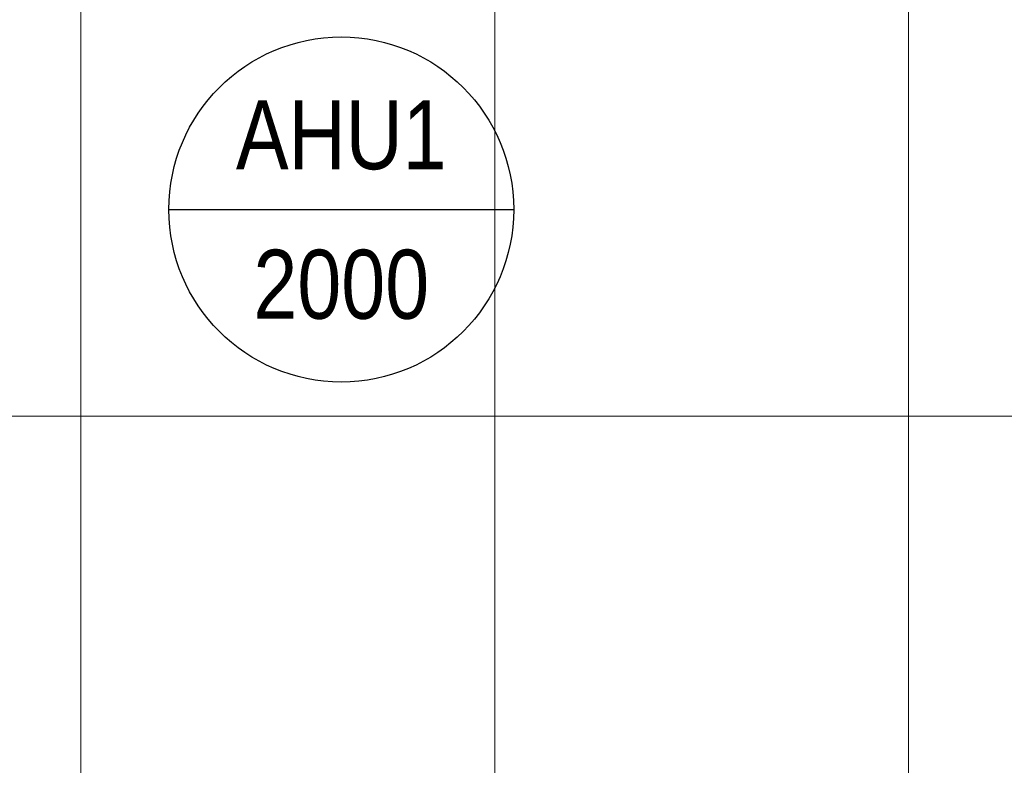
# Model space of a CAD drawing. Header units: millimetres. Extents: x -410 to 72073, y -3152 to 13830.
# Tile 54 of 92: x 14742 to 16169, y 6015 to 7095. Entities that reach past the tile are written whole.
import ezdxf
from ezdxf.enums import TextEntityAlignment as Align

# ---------------------------------------------------------------- set-up
doc = ezdxf.new("R2010")
doc.units = ezdxf.units.MM
doc.layers.add('A-CEILING-01', color=7, linetype='Continuous', lineweight=5, true_color=0xd56ca8)
doc.layers.add('A-CEILING-05', color=7, linetype='Continuous', lineweight=5, true_color=0x139b48)
doc.layers.add('ACMV-EQP-DX', color=30, linetype='Continuous', true_color=0xff7f00)
doc.layers.add('RCP LAYOUT', color=9, linetype='Continuous', true_color=0x808080)
doc.layers.add('Legend', color=7, linetype='Continuous')
doc.styles.add('Arial Narrow', font='ARIALN.TTF')

# ---------------------------------------------------------------- blocks, each defined once
blk = doc.blocks.new('A$C9bf954c9')
at = {"layer": 'A-CEILING-01', "true_color": 0x808080}
h = blk.add_hatch(dxfattribs=at)
h.set_pattern_fill('ANSI37', color=8, scale=2000)
h.set_pattern_definition([(45, (0, 0), (-176.7767, 176.7767), []), (135, (0, 0), (-176.7767, -176.7767), [])])
edge = h.paths.add_edge_path()
edge.add_line((17350, 13380), (12020, 13380))
edge.add_line((12020, 13380), (12020, 13280))
edge.add_line((12020, 13280), (11820, 13280))
edge.add_line((11820, 13280), (11820, 13380))
edge.add_line((11820, 13380), (6090, 13380))
edge.add_line((6090, 13380), (6090, 13280))
edge.add_line((6090, 13280), (5890, 13280))
edge.add_line((5890, 13280), (5890, 13380))
edge.add_line((5890, 13380), (350, 13380))
edge.add_line((350, 13380), (200, 13380))
edge.add_line((200, 13380), (200, 4520))
edge.add_line((200, 4520), (650, 4520))
edge.add_line((650, 4520), (650, 4220))
edge.add_line((650, 4220), (200, 4220))
edge.add_line((200, 4220), (200, 3270))
edge.add_line((200, 3270), (3945, 3270))
edge.add_line((3945, 3270), (3945, 3920))
edge.add_line((3945, 3920), (6135, 3920))
edge.add_line((6135, 3920), (6135, 3270))
edge.add_line((6135, 3270), (9805, 3270))
edge.add_line((9805, 3270), (9805, 3070))
edge.add_line((9805, 3070), (10125.7, 3070))
edge.add_line((10125.7, 3070), (10125.7, 3423))
edge.add_line((10125.7, 3423), (11242.1, 4539.4))
edge.add_line((11242.1, 4539.4), (10770.1, 5011.3))
edge.add_line((10770.1, 5011.3), (11904.4, 6145.6))
edge.add_line((11904.4, 6145.6), (14298.8, 8540))
edge.add_line((14298.8, 8540), (14450, 8540))
edge.add_line((14450, 8540), (14450, 9620))
edge.add_line((14450, 9620), (14450, 12330))
edge.add_arc((15200, 12330), 750, 90, 180, ccw=False)
edge.add_line((15200, 13080), (17350, 13080))
edge.add_line((17350, 13080), (17350, 13380))
h.paths.add_polyline_path([(5890.1, 11294.2), (6090.1, 11294.2), (6090.1, 11094.2), (5890.1, 11094.2)], flags=16)
h.paths.add_polyline_path([(5890.1, 9330), (6090.1, 9330), (6090.1, 9130), (5890.1, 9130)], flags=16)
h.paths.add_polyline_path([(5890, 8418.4), (6090, 8418.4), (6090, 8218.4), (5890, 8218.4)], flags=16)
h.paths.add_polyline_path([(5890, 6030), (6090, 6030), (6090, 5830), (5890, 5830)], flags=16)
h.paths.add_polyline_path([(11820, 8418.4), (12020, 8418.4), (12020, 8218.4), (11820, 8218.4)], flags=16)
h.paths.add_polyline_path([(11820, 9330), (12020, 9330), (12020, 9130), (11820, 9130)], flags=16)
h.paths.add_polyline_path([(11820.1, 11294.2), (12020.1, 11294.2), (12020.1, 11094.2), (11820.1, 11094.2)], flags=16)
at = {"layer": 'A-CEILING-05', "true_color": 0x808080}
h = blk.add_hatch(dxfattribs=at)
h.set_pattern_fill('_USER', color=8, scale=600, double=1, pattern_type=0)
h.set_pattern_definition([(0, (17230, 9520), (0, 600), []), (90, (17230, 9520), (-600, 4e-14), [])])
h.paths.add_polyline_path([(15490.9, 3520), (14590, 3520), (14590, 9520), (17230, 9520), (17230, 3520), (16390.9, 3520)])
blk = doc.blocks.new('A$C256bf26b')
blk.add_blockref('A$C9bf954c9', (0, 0))
blk = doc.blocks.new('EQP TAG')
at = {"layer": 'Legend'}
blk.add_line((-250, 0), (250, 0), dxfattribs=at)
blk.add_circle((0, 0), 250, dxfattribs=at)
at = {"layer": 'Legend', "style": 'Arial Narrow'}
for tag, p in [('EQP_TAG', (0, 108.3)), ('CFM', (0, -108.3))]:
    blk.add_attdef(tag, text='', height=100, dxfattribs=at).set_placement(p, align=Align.MIDDLE_CENTER)

msp = doc.modelspace()

# ---------------------------------------------------------------- block references
at = {"layer": 'ACMV-EQP-DX'}
msp.add_blockref('EQP TAG', (15208, 6820), dxfattribs=at).add_auto_attribs({'EQP_TAG': 'AHU1', 'CFM': '2000'})
at = {"layer": 'RCP LAYOUT'}
msp.add_blockref('A$C256bf26b', (0, 0), dxfattribs=at)

doc.saveas('drawing.dxf')
